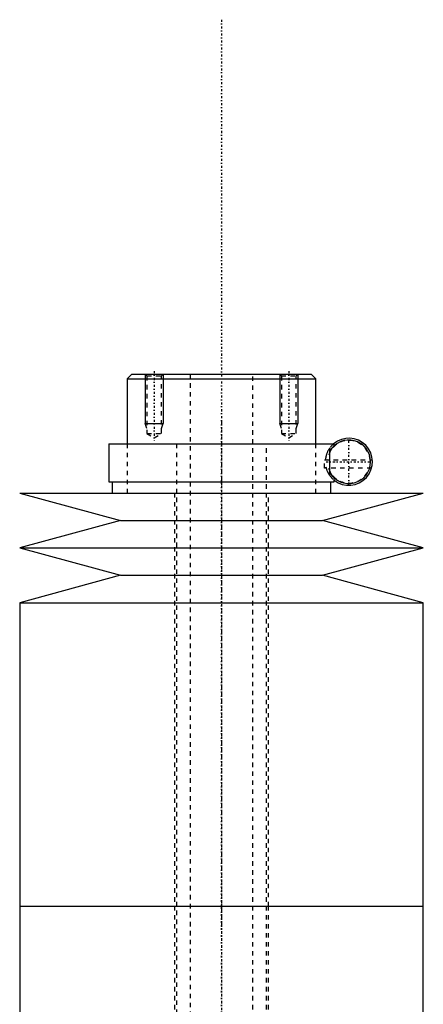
# Model space of a CAD drawing. Extents: x -90 to 90, y -319 to 558.
# Tile 11 of 11: x -45 to 45, y 339 to 558. Entities that reach past the tile are written whole.
import ezdxf

# ---------------------------------------------------------------- set-up
doc = ezdxf.new("R2010")
doc.units = 0
doc.linetypes.add('CENTER', pattern=[1.5, 0.45, -0.5, 0.05, -0.5])
doc.linetypes.add('DASHED', pattern=[2, 1, -1])
for name, color, linetype in [('AM_0', 7, 'CONTINUOUS'), ('AM_10', 7, 'CONTINUOUS'), ('AM_3', 7, 'DASHED'), ('AM_7', 7, 'CENTER')]:
    doc.layers.add(name, color=color, linetype=linetype)

msp = doc.modelspace()

# ---------------------------------------------------------------- linework, layer by layer
at = {"layer": 'AM_0', "color": 7, "linetype": 'CONTINUOUS'}
for p, q in [((-20, 479), (-21, 478)), ((-20, 479), (20, 479)), ((21, 478), (20, 479)), ((-21, 478), (-21, 463.5)), ((-21, 478), (21, 478)), ((21, 463.5), (21, 478)), ((-25.15, 463.5), (-25.15, 455)), ((-25.15, 463.5), (25.15, 463.5)), ((25.15, 463.1), (25.15, 463.5)), ((24.16, 457.15), (24.16, 461.85)), ((-25.15, 455), (25.15, 455)), ((-24.35, 455), (-24.35, 452.5)), ((24.35, 452.5), (24.35, 455)), ((25.15, 455), (25.15, 455.9)), ((-45, 452.5), (-22.5, 446.4)), ((-45, 452.5), (45, 452.5)), ((22.5, 446.4), (45, 452.5)), ((-22.5, 446.4), (-45, 440.3)), ((-22.5, 446.4), (22.5, 446.4)), ((45, 440.3), (22.5, 446.4)), ((-45, 440.3), (-22.5, 434.2)), ((-45, 440.3), (45, 440.3)), ((22.5, 434.2), (45, 440.3)), ((-22.5, 434.2), (-45, 428.1)), ((-22.5, 434.2), (22.5, 434.2)), ((45, 428.1), (22.5, 434.2)), ((-45, 428.1), (-45, 360.5)), ((-45, 428.1), (45, 428.1)), ((45, 360.5), (45, 428.1)), ((-45, 360.5), (-45, 292.9)), ((-45, 360.5), (45, 360.5)), ((-45, 360.5), (0, 360.5)), ((45, 292.9), (45, 360.5))]:
    msp.add_line(p, q, dxfattribs=at)
for radius, start, end in [(4.85, 208.9541, 151.0459), (5.25, 231.7534, 130.3676)]:
    msp.add_arc((28.4, 459.5), radius, start, end, dxfattribs=at)
at = {"layer": 'AM_10', "color": 7, "linetype": 'CONTINUOUS'}
for p, q in [((-17, 479), (-17, 468)), ((-13, 479), (-13, 468)), ((13, 479), (13, 468)), ((17, 479), (17, 468)), ((-16.62, 466.9), (-17, 468)), ((-17, 468), (-13, 468)), ((-13.38, 466.9), (-13, 468)), ((13.38, 466.9), (13, 468)), ((13, 468), (17, 468)), ((16.62, 466.9), (17, 468))]:
    msp.add_line(p, q, dxfattribs=at)
at = {"layer": 'AM_3', "color": 6, "linetype": 'DASHED'}
for p, q in [((-17, 479), (-16.62, 478.62)), ((-16.62, 478.62), (-16.62, 465.8)), ((-16.62, 478.62), (-13.38, 478.62)), ((-13.38, 478.62), (-13, 479)), ((-13.38, 465.8), (-13.38, 478.62)), ((-7, 479), (-7, -50.5)), ((7, -50.5), (7, 479)), ((13, 479), (13.38, 478.62)), ((13.38, 478.62), (13.38, 465.8)), ((13.38, 478.62), (16.62, 478.62)), ((16.62, 478.62), (17, 479)), ((16.62, 465.8), (16.62, 478.62)), ((-16.62, 465.8), (-15, 464.86)), ((-16.62, 465.8), (-13.38, 465.8)), ((-15, 464.86), (-13.38, 465.8)), ((13.38, 465.8), (15, 464.86)), ((13.38, 465.8), (16.62, 465.8)), ((15, 464.86), (16.62, 465.8)), ((-21, 463.5), (-21, 452.5)), ((-10, 463.5), (-10, -10.5)), ((10, -10.5), (10, 463.5)), ((21, 452.5), (21, 463.5)), ((24.16, 461.85), (24.16, 462.59)), ((23, 459.9), (33.63, 459.9)), ((23, 458.1), (23, 459.9)), ((23.29, 458.1), (23, 458.1)), ((23.29, 458.1), (23.29, 458.31)), ((33.46, 458.1), (23.34, 458.1)), ((24.16, 456.41), (24.16, 457.15)), ((-10.5, 452.5), (-10.5, 360.5)), ((10.5, 360.5), (10.5, 452.5)), ((-10.5, 360.5), (-10.5, 257.5)), ((10.5, 257.5), (10.5, 360.5))]:
    msp.add_line(p, q, dxfattribs=at)
for points in [[(25.15, 463.1, 0), (25.15, 463.1, 0), (25.14, 463.09, 0), (25.13, 463.08, 0), (25.12, 463.07, 0), (25.11, 463.06, 0), (25.09, 463.04, 0), (25.05, 463.01, 0), (25.01, 462.97, 0), (24.97, 462.93, 0), (24.91, 462.87, 0), (24.89, 462.84, 0), (24.86, 462.81, 0), (24.79, 462.74, 0), (24.72, 462.66, 0), (24.64, 462.57, 0), (24.56, 462.47, 0), (24.48, 462.35, 0), (24.43, 462.29, 0), (24.39, 462.23, 0), (24.3, 462.09, 0), (24.2, 461.93, 0), (24.16, 461.85, 0)], [(24.16, 462.59, 0), (24.13, 462.55, 0), (24.06, 462.46, 0), (24, 462.36, 0), (23.97, 462.31, 0), (23.93, 462.26, 0), (23.87, 462.15, 0), (23.8, 462.04, 0), (23.74, 461.91, 0), (23.67, 461.79, 0), (23.61, 461.65, 0), (23.58, 461.58, 0), (23.55, 461.51, 0), (23.49, 461.36, 0), (23.43, 461.2, 0), (23.38, 461.03, 0), (23.35, 460.93, 0), (23.34, 460.9, 0), (23.33, 460.87, 0), (23.33, 460.85, 0), (23.32, 460.84, 0), (23.32, 460.81, 0), (23.31, 460.77, 0), (23.3, 460.74, 0), (23.29, 460.71, 0), (23.28, 460.68, 0), (23.28, 460.66, 0), (23.28, 460.64, 0), (23.27, 460.61, 0), (23.26, 460.57, 0), (23.26, 460.56, 0), (23.25, 460.54, 0), (23.25, 460.51, 0), (23.24, 460.47, 0), (23.24, 460.45, 0), (23.23, 460.43, 0), (23.23, 460.4, 0), (23.22, 460.36, 0), (23.22, 460.33, 0), (23.21, 460.29, 0), (23.2, 460.25, 0), (23.2, 460.24, 0), (23.2, 460.22, 0), (23.19, 460.18, 0), (23.19, 460.14, 0), (23.19, 460.11, 0), (23.18, 460.07, 0), (23.18, 460.03, 0), (23.18, 460.01, 0), (23.17, 459.99, 0), (23.17, 459.96, 0), (23.17, 459.92, 0), (23.17, 459.9, 0)], [(23.29, 458.31, 0), (23.31, 458.23, 0), (23.35, 458.08, 0), (23.39, 457.94, 0), (23.41, 457.87, 0), (23.43, 457.81, 0), (23.47, 457.68, 0), (23.52, 457.56, 0), (23.57, 457.44, 0), (23.62, 457.33, 0), (23.67, 457.22, 0), (23.69, 457.17, 0), (23.72, 457.12, 0), (23.77, 457.02, 0), (23.82, 456.93, 0), (23.88, 456.84, 0), (23.93, 456.75, 0), (23.98, 456.67, 0), (24.01, 456.63, 0), (24.03, 456.59, 0), (24.08, 456.51, 0), (24.13, 456.44, 0), (24.16, 456.41, 0)], [(24.16, 457.15, 0), (24.2, 457.07, 0), (24.3, 456.91, 0), (24.39, 456.77, 0), (24.43, 456.71, 0), (24.48, 456.65, 0), (24.56, 456.53, 0), (24.64, 456.43, 0), (24.72, 456.34, 0), (24.79, 456.26, 0), (24.86, 456.19, 0), (24.89, 456.16, 0), (24.91, 456.13, 0), (24.97, 456.07, 0), (25.01, 456.03, 0), (25.05, 455.99, 0), (25.09, 455.96, 0), (25.11, 455.94, 0), (25.12, 455.93, 0), (25.13, 455.92, 0), (25.14, 455.91, 0), (25.15, 455.9, 0), (25.15, 455.9, 0)]]:
    msp.add_polyline3d(points, dxfattribs=at)
for radius, start, end in [(4.75, 4.8306, 175.1694), (5.25, 130.3676, 143.9341), (4.75, 197.1418, 342.8582), (5.25, 216.0659, 231.7534)]:
    msp.add_arc((28.4, 459.5), radius, start, end, dxfattribs=at)
at = {"layer": 'AM_7', "color": 4, "linetype": 'CENTER'}
for p, q in [((0, 557.98), (0, -79.47)), ((-15, 479.71), (-15, 464.16)), ((15, 479.71), (15, 464.16)), ((0, 468.65), (0, 355.35)), ((28.4, 454.41), (28.4, 464.59)), ((23.31, 459.5), (33.49, 459.5)), ((0, 365.65), (0, 252.35))]:
    msp.add_line(p, q, dxfattribs=at)

doc.saveas('drawing.dxf')
